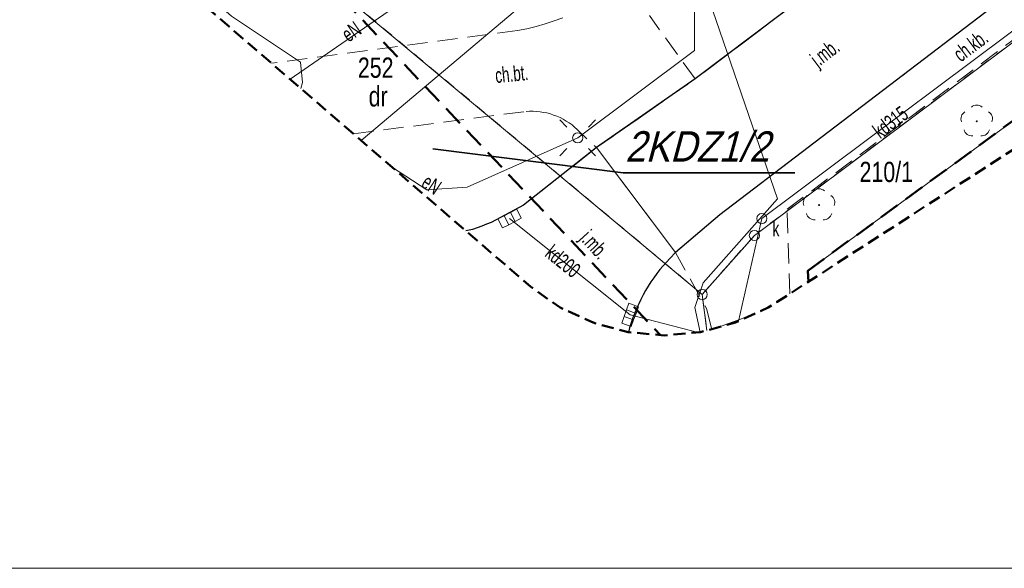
# Model space of a CAD drawing. Header units: metres. Extents: x 6546460 to 6547055, y 5576048 to 5576258.
# Tile 3 of 19: x 6546584 to 6546633, y 5576048 to 5576075. Entities that reach past the tile are written whole.
import ezdxf
from ezdxf.enums import TextEntityAlignment as Align

# ---------------------------------------------------------------- set-up
doc = ezdxf.new("R2010")
doc.units = ezdxf.units.M
doc.header["$MEASUREMENT"] = 0
for name, pattern in [('1.0_0.5', [1.5, 1, -0.5]), ('1.5_0.5', [2, 1.5, -0.5]), ('2', [0.9, 0.6, -0.3]), ('219-500', [0]), ('BKO', [1.5, 1, -0.5]), ('egug-500', [1, 0.5, -0.5])]:
    doc.linetypes.add(name, pattern=pattern)
doc.layers.get('0').update_dxf_attribs({"linetype": 'CONTINUOUS', "lineweight": 5})
for name, color, linetype in [('202-punkt graniczny', 7, 'CONTINUOUS'), ('203-punkt graniczny', 7, 'CONTINUOUS'), ('210-oznaczenie konturu użytku gruntowego', 7, 'CONTINUOUS'), ('211-numer działki ewidencyjnej', 7, 'CONTINUOUS'), ('218-kontur użytku gruntowego', 7, 'CONTINUOUS'), ('219-działka ewidencyjna', 7, 'CONTINUOUS'), ('chodnik', 7, 'CONTINUOUS'), ('chodnik-Atr17', 7, 'CONTINUOUS'), ('drzewo liściaste', 7, 'CONTINUOUS'), ('jezdnia', 7, 'CONTINUOUS'), ('jezdnia-Atr17', 7, 'CONTINUOUS'), ('komora podziemna', 7, 'CONTINUOUS'), ('kratka ściekowa', 7, 'CONTINUOUS'), ('krawężnik', 7, 'CONTINUOUS'), ('latarnia', 7, 'CONTINUOUS'), ('podpora przewodów', 7, 'CONTINUOUS'), ('przewód elektroenergetyczny podziemny', 7, 'CONTINUOUS'), ('przewód elektroenergetyczny podziemny-Atr1', 7, 'CONTINUOUS'), ('przewód kanalizacyjny', 7, 'CONTINUOUS'), ('przewód kanalizacyjny-Atr1', 7, 'CONTINUOUS'), ('przewód wodociągowy', 7, 'CONTINUOUS'), ('właz do komory lub kanału - okrągły', 7, 'CONTINUOUS'), ('właz do komory lub kanału - okrągły-Atr17', 7, 'CONTINUOUS'), ('Zakres', 7, 'CONTINUOUS')]:
    doc.layers.add(name, color=color, linetype=linetype)
doc.layers.add('mpzp', color=4, linetype='BKO', lineweight=50)
doc.styles.get("Standard").update_dxf_attribs({"font": 'Working1250', "width": 0.75})

# ---------------------------------------------------------------- blocks, each defined once
blk = doc.blocks.new('202')
at = {"color": 0, "linetype": 'Continuous', "lineweight": 0}
blk.add_circle((0, 0), 0.25, dxfattribs=at)
blk = doc.blocks.new('203')
at = {"linetype": 'Continuous', "lineweight": 0}
h = blk.add_hatch(color=0, dxfattribs=at)
edge = h.paths.add_edge_path()
edge.add_arc((0, 0), 0.045, 0, 360)
blk = doc.blocks.new('US15')
at = {"color": 0, "linetype": 'Continuous', "lineweight": 13}
blk.add_circle((0, 0), 0.25, dxfattribs=at)
blk = doc.blocks.new('US22')
at = {"color": 0, "linetype": 'Continuous', "lineweight": 13}
blk.add_circle((0, 0), 0.25, dxfattribs=at)
blk = doc.blocks.new('SM01')
at = {"color": 0, "linetype": 'Continuous', "lineweight": 13}
for p, q in [((-0.53, 0.531), (-0.883, 0.884)), ((0.531, 0.531), (0.884, 0.884)), ((-0.53, -0.53), (-0.883, -0.883)), ((0.531, -0.53), (0.884, -0.883))]:
    blk.add_line(p, q, dxfattribs=at)
blk.add_circle((0, 0), 0.25, dxfattribs=at)
blk = doc.blocks.new('US05')
at = {"color": 0, "linetype": 'Continuous', "lineweight": 13}
for p, q in [((-0.525, -0.25), (-0.525, 0.25)), ((-0.525, 0.25), (-0.175, 0.25)), ((-0.175, -0.25), (-0.175, 0.25)), ((-0.175, 0.25), (0.175, 0.25)), ((0.175, -0.25), (0.175, 0.25)), ((0.175, 0.25), (0.525, 0.25)), ((0.525, -0.25), (0.525, 0.25)), ((-0.525, -0.25), (-0.175, -0.25)), ((-0.175, -0.25), (0.175, -0.25)), ((0.175, -0.25), (0.525, -0.25))]:
    blk.add_line(p, q, dxfattribs=at)
blk = doc.blocks.new('OP021')
at = {"linetype": 'Continuous', "lineweight": 13}
h = blk.add_hatch(color=0, dxfattribs=at)
edge = h.paths.add_edge_path()
edge.add_arc((0, 0), 0.05, 0, 360)
at = {"color": 0, "linetype": 'Continuous', "lineweight": 13}
for centre, start, end in [((0, 0.4), 49.272, 130.728), ((-0.38, 0.124), 121.308, 202.548), ((0.38, 0.124), 337.452, 58.692), ((-0.235, -0.324), 193.221, 274.871), ((0.235, -0.324), 265.129, 346.779)]:
    blk.add_arc(centre, 0.4, start, end, dxfattribs=at)

msp = doc.modelspace()

# ---------------------------------------------------------------- linework, layer by layer
at = {"linetype": 'Continuous', "lineweight": 18}
msp.add_line((6546460.211, 5576047.95), (6547054.711, 5576047.95), dxfattribs=at)
at = {"layer": '218-kontur użytku gruntowego', "color": 3, "linetype": 'egug-500', "lineweight": 18, "flags": 128}
for points in [[(6546620.41, 5576064.4), (6546657.62, 5576092.19)], [(6546657.62, 5576092.19), (6546620.41, 5576064.4)], [(6546598.97, 5576077.21), (6546617.83, 5576061.48)], [(6546617.83, 5576061.48), (6546598.97, 5576077.21)], [(6546617.83, 5576061.48), (6546620.41, 5576064.4)], [(6546620.41, 5576064.4), (6546617.83, 5576061.48)]]:
    msp.add_lwpolyline(points, dxfattribs=at)
at = {"layer": '218-kontur użytku gruntowego', "color": 3, "linetype": 'egug-500', "lineweight": 18}
for points in [[(6546617.83, 5576061.48), (6546618.059, 5576059.707)], [(6546618.059, 5576059.707), (6546617.83, 5576061.48)]]:
    msp.add_lwpolyline(points, dxfattribs=at)
at = {"layer": '219-działka ewidencyjna', "color": 7, "linetype": '219-500', "lineweight": 18, "flags": 128}
for points in [[(6546623.05, 5576062.65), (6546666.86, 5576094.64)], [(6546657.62, 5576092.19), (6546620.41, 5576064.4)], [(6546598.97, 5576077.21), (6546617.83, 5576061.48)], [(6546620.41, 5576064.4), (6546617.83, 5576061.48)]]:
    msp.add_lwpolyline(points, dxfattribs=at)
at = {"layer": '219-działka ewidencyjna', "color": 7, "linetype": '219-500', "lineweight": 18}
for points in [[(6546623.05, 5576062.65), (6546623.08, 5576062.109)], [(6546617.83, 5576061.48), (6546618.059, 5576059.707)]]:
    msp.add_lwpolyline(points, dxfattribs=at)
at = {"layer": 'chodnik', "color": 7, "linetype": '1.0_0.5', "lineweight": 18}
for points in [[(6546622.167, 5576061.52), (6546622.03, 5576065.69), (6546637.42, 5576077.21), (6546651.96, 5576088.34), (6546654.86, 5576090.92), (6546656.53, 5576092.73), (6546657.62, 5576094.37), (6546658.26, 5576095.67), (6546656.75, 5576097.2), (6546655.7, 5576095.04), (6546654.57, 5576093.41), (6546653.4, 5576092.19), (6546650.9, 5576089.98), (6546636.18, 5576078.74), (6546618.7, 5576065.42), (6546617.41, 5576064.33), (6546616.5, 5576063.56), (6546618.7, 5576065.42), (6546617.41, 5576064.33), (6546616.5, 5576063.56), (6546618.04, 5576060.78), (6546618.301, 5576059.772)], [(6546610.94, 5576075.16), (6546610.5, 5576075), (6546610.06, 5576074.85), (6546609.61, 5576074.73), (6546609.16, 5576074.61), (6546608.7, 5576074.52), (6546596.524, 5576072.912)], [(6546600.575, 5576069.42), (6546609.12, 5576070.53), (6546609.29, 5576070.54), (6546609.47, 5576070.54), (6546609.64, 5576070.53), (6546609.81, 5576070.51), (6546609.98, 5576070.48), (6546610.15, 5576070.45), (6546610.32, 5576070.4), (6546610.48, 5576070.35), (6546610.64, 5576070.29), (6546610.8, 5576070.22), (6546610.95, 5576070.14), (6546611.1, 5576070.05), (6546611.25, 5576069.96), (6546611.39, 5576069.86), (6546612.6, 5576068.74), (6546617.48, 5576072.13), (6546615.22, 5576075.26)]]:
    msp.add_lwpolyline(points, dxfattribs=at)
at = {"layer": 'jezdnia', "color": 7, "linetype": '1.5_0.5', "lineweight": 18}
for points in [[(6546632.85, 5576084.21), (6546632.76, 5576084.03), (6546632.65, 5576083.85), (6546631.89, 5576082.99), (6546617.48, 5576072.13), (6546612.6, 5576068.74), (6546616.5, 5576063.56), (6546617.41, 5576064.33), (6546618.7, 5576065.42), (6546636.18, 5576078.74)], [(6546614.181, 5576059.618), (6546614.24, 5576059.83), (6546614.32, 5576060.08), (6546614.4, 5576060.32), (6546614.49, 5576060.56), (6546614.58, 5576060.79), (6546614.69, 5576061.02), (6546614.79, 5576061.24), (6546614.91, 5576061.46), (6546615.03, 5576061.68), (6546615.16, 5576061.89), (6546615.29, 5576062.1), (6546615.44, 5576062.31), (6546615.58, 5576062.51), (6546615.74, 5576062.71), (6546615.9, 5576062.9), (6546616.06, 5576063.08), (6546616.23, 5576063.26), (6546616.5, 5576063.56), (6546612.6, 5576068.74), (6546608.99, 5576065.9), (6546607.39, 5576065.04), (6546607.16, 5576064.95), (6546606.93, 5576064.86), (6546606.7, 5576064.77), (6546606.46, 5576064.69), (6546606.137, 5576064.625)]]:
    msp.add_lwpolyline(points, dxfattribs=at)
at = {"layer": 'komora podziemna', "color": 7, "linetype": 'Continuous', "lineweight": 18}
msp.add_lwpolyline([(6546618.581, 5576059.849), (6546620.14, 5576060.41), (6546620.144, 5576060.4)], dxfattribs=at)
at = {"layer": 'krawężnik', "color": 7, "linetype": 'Continuous', "lineweight": 25}
for points in [[(6546632.85, 5576084.21), (6546632.76, 5576084.03), (6546632.65, 5576083.85), (6546631.89, 5576082.99), (6546617.48, 5576072.13), (6546612.6, 5576068.74), (6546608.99, 5576065.9), (6546607.39, 5576065.04), (6546607.16, 5576064.95), (6546606.93, 5576064.86), (6546606.7, 5576064.77), (6546606.46, 5576064.69), (6546606.137, 5576064.625)], [(6546636.18, 5576078.74), (6546618.7, 5576065.42), (6546616.5, 5576063.56), (6546616.23, 5576063.26), (6546616.06, 5576063.08), (6546615.9, 5576062.9), (6546615.74, 5576062.71), (6546615.58, 5576062.51), (6546615.44, 5576062.31), (6546615.29, 5576062.1), (6546615.16, 5576061.89), (6546615.03, 5576061.68), (6546614.91, 5576061.46), (6546614.79, 5576061.24), (6546614.69, 5576061.02), (6546614.58, 5576060.79), (6546614.49, 5576060.56), (6546614.4, 5576060.32), (6546614.32, 5576060.08), (6546614.24, 5576059.83), (6546614.181, 5576059.618)]]:
    msp.add_lwpolyline(points, dxfattribs=at)
at = {"layer": 'mpzp', "linetype": 'Continuous', "lineweight": 35}
for q in [(6546604.505, 5576068.677), (6546622.405, 5576067.49)]:
    msp.add_line((6546613.926, 5576067.49), q, dxfattribs=at)
at = {"layer": 'mpzp', "linetype": 'BKO', "lineweight": 50}
for points in [[(6546623.08, 5576062.109), (6546623.05, 5576062.65), (6546666.86, 5576094.64), (6546666.98, 5576113.55), (6546665.161, 5576120.244)], [(6546548.931, 5576116.876), (6546561.35, 5576103.17), (6546598.97, 5576077.21), (6546615.766, 5576059.476)]]:
    msp.add_lwpolyline(points, dxfattribs=at)
at = {"layer": 'przewód elektroenergetyczny podziemny', "color": 1, "linetype": 'Continuous', "lineweight": 18}
for points in [[(6546597.448, 5576072.115), (6546606.45, 5576078.35), (6546610.12, 5576079.84), (6546611.62, 5576083.58), (6546608.76, 5576094.45), (6546606.92, 5576100.75), (6546605.81, 5576100.66)], [(6546608.49, 5576097.49), (6546610.49, 5576098.37), (6546621.55, 5576066.2), (6546617.87, 5576062.06), (6546617.46, 5576060.84), (6546617.725, 5576059.619)], [(6546602.458, 5576067.797), (6546604.21, 5576066.65), (6546606.2, 5576066.78), (6546611.67, 5576069.22), (6546617.44, 5576073.53), (6546617.45, 5576077.55)]]:
    msp.add_lwpolyline(points, dxfattribs=at)
at = {"layer": 'przewód kanalizacyjny', "color": 34, "linetype": 'Continuous', "lineweight": 18}
for points in [[(6546632.39, 5576095.55), (6546600.96, 5576069.088)], [(6546644.27, 5576083.17), (6546636.4, 5576076.92), (6546620.78, 5576065.23), (6546619.619, 5576060.158)], [(6546617.628, 5576059.61), (6546614.26, 5576060.47), (6546608.3, 5576065.23)]]:
    msp.add_lwpolyline(points, dxfattribs=at)
at = {"layer": 'przewód wodociągowy', "color": 5, "linetype": 'Continuous', "lineweight": 18}
msp.add_lwpolyline([(6546548.817, 5576117.842), (6546552.86, 5576112.86), (6546569, 5576097.6), (6546594.54, 5576075.24), (6546597.95, 5576072.96), (6546598.06, 5576071.96), (6546597.978, 5576071.659)], dxfattribs=at)
at = {"layer": 'Zakres', "color": 40, "linetype": '2', "lineweight": 50, "flags": 128}
msp.add_lwpolyline([(6546911.95, 5576210.76), (6546911.79, 5576210.74), (6546877.41, 5576209.15), (6546876.1, 5576209.01), (6546874.37, 5576208.54), (6546874.1, 5576208.44), (6546817.07, 5576185.89), (6546815.71, 5576185.23), (6546814.24, 5576184.2), (6546812.97, 5576182.93), (6546811.94, 5576181.46), (6546811.51, 5576180.65), (6546808.53, 5576174.25), (6546808.38, 5576174.18), (6546736.77, 5576152.25), (6546736.26, 5576152.08), (6546735.57, 5576151.8), (6546634.83, 5576106.65), (6546620.86, 5576132.09), (6546620.75, 5576132.28), (6546619.72, 5576133.75), (6546618.45, 5576135.02), (6546616.98, 5576136.05), (6546615.35, 5576136.81), (6546613.62, 5576137.28), (6546611.83, 5576137.43), (6546611.37, 5576137.42), (6546565.96, 5576135.39), (6546564.64, 5576135.24), (6546562.9, 5576134.78), (6546561.28, 5576134.02), (6546559.76, 5576132.95), (6546552.37, 5576126.67), (6546551.14, 5576125.44), (6546550.11, 5576123.97), (6546549.35, 5576122.34), (6546548.89, 5576120.61), (6546548.73, 5576118.82), (6546548.89, 5576117.03), (6546549.35, 5576115.3), (6546550.11, 5576113.67), (6546551.14, 5576112.2), (6546552.31, 5576111.02), (6546609.23, 5576061.96), (6546609.33, 5576061.87), (6546610.8, 5576060.84), (6546612.43, 5576060.09), (6546614.16, 5576059.62), (6546615.95, 5576059.46), (6546617.74, 5576059.62), (6546619.47, 5576060.09), (6546621.1, 5576060.84), (6546621.53, 5576061.11), (6546667.52, 5576090.76), (6546667.93, 5576090.95), (6546793.15, 5576125.15), (6546793.32, 5576125.2), (6546793.42, 5576125.22), (6546848.17, 5576141.79), (6546848.71, 5576141.97), (6546849.33, 5576142.21), (6546992.38, 5576205.01), (6546993.39, 5576205.52), (6546994.87, 5576206.55), (6546996.14, 5576207.82), (6546997.16, 5576209.29), (6546997.92, 5576210.92), (6546998.39, 5576212.65), (6546998.54, 5576214.44), (6546998.39, 5576216.23), (6546998.13, 5576217.33), (6546993.61, 5576232.86), (6546993.4, 5576233.5), (6546992.64, 5576235.12), (6546991.61, 5576236.59), (6546990.34, 5576237.86), (6546988.87, 5576238.89), (6546987.24, 5576239.65), (6546985.51, 5576240.12), (6546983.72, 5576240.27), (6546981.93, 5576240.12), (6546980.2, 5576239.65), (6546979.69, 5576239.45), (6546912.28, 5576210.85)], close=True, dxfattribs=at)
at = {"layer": 'Zakres', "color": 7, "linetype": '2', "lineweight": 25, "flags": 128}
msp.add_lwpolyline([(6546911.95, 5576210.76), (6546911.79, 5576210.74), (6546877.41, 5576209.15), (6546876.1, 5576209.01), (6546874.37, 5576208.54), (6546874.1, 5576208.44), (6546817.07, 5576185.89), (6546815.71, 5576185.23), (6546814.24, 5576184.2), (6546812.97, 5576182.93), (6546811.94, 5576181.46), (6546811.51, 5576180.65), (6546808.53, 5576174.25), (6546808.38, 5576174.18), (6546736.77, 5576152.25), (6546736.26, 5576152.08), (6546735.57, 5576151.8), (6546634.83, 5576106.65), (6546620.86, 5576132.09), (6546620.75, 5576132.28), (6546619.72, 5576133.75), (6546618.45, 5576135.02), (6546616.98, 5576136.05), (6546615.35, 5576136.81), (6546613.62, 5576137.28), (6546611.83, 5576137.43), (6546611.37, 5576137.42), (6546565.96, 5576135.39), (6546564.64, 5576135.24), (6546562.9, 5576134.78), (6546561.28, 5576134.02), (6546559.76, 5576132.95), (6546552.37, 5576126.67), (6546551.14, 5576125.44), (6546550.11, 5576123.97), (6546549.35, 5576122.34), (6546548.89, 5576120.61), (6546548.73, 5576118.82), (6546548.89, 5576117.03), (6546549.35, 5576115.3), (6546550.11, 5576113.67), (6546551.14, 5576112.2), (6546552.31, 5576111.02), (6546609.23, 5576061.96), (6546609.33, 5576061.87), (6546610.8, 5576060.84), (6546612.43, 5576060.09), (6546614.16, 5576059.62), (6546615.95, 5576059.46), (6546617.74, 5576059.62), (6546619.47, 5576060.09), (6546621.1, 5576060.84), (6546621.53, 5576061.11), (6546667.52, 5576090.76), (6546667.93, 5576090.95), (6546793.15, 5576125.15), (6546793.32, 5576125.2), (6546793.42, 5576125.22), (6546848.17, 5576141.79), (6546848.71, 5576141.97), (6546849.33, 5576142.21), (6546992.38, 5576205.01), (6546993.39, 5576205.52), (6546994.87, 5576206.55), (6546996.14, 5576207.82), (6546997.16, 5576209.29), (6546997.92, 5576210.92), (6546998.39, 5576212.65), (6546998.54, 5576214.44), (6546998.39, 5576216.23), (6546998.13, 5576217.33), (6546993.61, 5576232.86), (6546993.4, 5576233.5), (6546992.64, 5576235.12), (6546991.61, 5576236.59), (6546990.34, 5576237.86), (6546988.87, 5576238.89), (6546987.24, 5576239.65), (6546985.51, 5576240.12), (6546983.72, 5576240.27), (6546981.93, 5576240.12), (6546980.2, 5576239.65), (6546979.69, 5576239.45), (6546912.28, 5576210.85)], close=True, dxfattribs=at)

# ---------------------------------------------------------------- block references
at = {"layer": '202-punkt graniczny', "color": 7, "linetype": 'Continuous', "lineweight": 18}
for p in [(6546620.41, 5576064.4), (6546617.83, 5576061.48)]:
    msp.add_blockref('202', p, dxfattribs=at)
at = {"layer": '203-punkt graniczny', "color": 7, "linetype": 'Continuous', "lineweight": 18}
msp.add_blockref('203', (6546623.05, 5576062.65), dxfattribs=at)
at = {"layer": 'drzewo liściaste', "color": 94, "linetype": 'Continuous', "lineweight": 18}
for p in [(6546631.41, 5576070.04), (6546623.61, 5576065.9)]:
    msp.add_blockref('OP021', p, dxfattribs=at)
at = {"layer": 'kratka ściekowa', "color": 34, "linetype": 'Continuous', "lineweight": 18}
for p, rotation in [((6546608.3, 5576065.23), 27.193), ((6546614.26, 5576060.47), 69.937)]:
    msp.add_blockref('US05', p, dxfattribs=dict(at, rotation=rotation))
at = {"layer": 'latarnia', "color": 7, "linetype": 'Continuous', "lineweight": 18}
msp.add_blockref('SM01', (6546611.67, 5576069.22), dxfattribs=at)
at = {"layer": 'podpora przewodów', "color": 7, "linetype": 'Continuous', "lineweight": 18}
msp.add_blockref('US15', (6546611.67, 5576069.22), dxfattribs=at)
at = {"layer": 'właz do komory lub kanału - okrągły', "color": 7, "linetype": 'Continuous', "lineweight": 18}
msp.add_blockref('US22', (6546620.78, 5576065.23), dxfattribs=at)

# ---------------------------------------------------------------- texts
at = {"layer": '210-oznaczenie konturu użytku gruntowego', "color": 3, "linetype": 'Continuous', "lineweight": 18, "width": 0.79}
msp.add_text('dr', height=1, dxfattribs=at).set_placement((6546601.329, 5576070.772))
at = {"layer": '211-numer działki ewidencyjnej', "color": 7, "linetype": 'Continuous', "lineweight": 18, "width": 0.79}
msp.add_text('252', height=1, dxfattribs=at).set_placement((6546600.796, 5576073.19), align=Align.TOP_LEFT)
msp.add_text('210/1', height=1, dxfattribs=at).set_placement((6546625.614, 5576067.038))
at = {"layer": 'chodnik-Atr17', "color": 7, "width": 0.667}
for s, rotation, p in [('ch.kb.', 36.817, (6546630.62, 5576072.94)), ('ch.bt.', 5.6048, (6546607.625, 5576071.924))]:
    msp.add_text(s, height=0.75, rotation=rotation, dxfattribs=at).set_placement(p)
at = {"layer": 'jezdnia-Atr17', "color": 7, "width": 0.667}
for rotation, p in [(37.308, (6546623.547, 5576072.681)), (-47.956, (6546611.738, 5576064.232))]:
    msp.add_text('j.mb.', height=0.75, rotation=rotation, dxfattribs=at).set_placement(p)
at = {"layer": 'mpzp', "color": 4, "linetype": 'Continuous', "lineweight": 35, "oblique": 15, "width": 0.9}
msp.add_text('2KDZ1/2', height=1.5, rotation=359.9262, dxfattribs=at).set_placement((6546614.024, 5576069.551), align=Align.TOP_LEFT)
at = {"layer": 'przewód elektroenergetyczny podziemny-Atr1', "color": 1, "width": 0.667}
msp.add_text('eN', height=0.75, rotation=34.708, dxfattribs=at).set_placement((6546600.121, 5576074.231), align=Align.MIDDLE_LEFT)
msp.add_text('eN', height=0.75, rotation=-33.209, dxfattribs=at).set_placement((6546603.878, 5576066.838))
at = {"layer": 'przewód kanalizacyjny-Atr1', "color": 34, "width": 0.667}
for s, rotation, p in [('kd315', 36.811, (6546626.41, 5576069.45)), ('kd200', -38.613, (6546610.23, 5576063.69))]:
    msp.add_text(s, height=0.75, rotation=rotation, dxfattribs=at).set_placement(p, align=Align.MIDDLE_LEFT)
at = {"layer": 'właz do komory lub kanału - okrągły-Atr17', "color": 7, "width": 0.667}
msp.add_text('k', height=0.75, dxfattribs=at).set_placement((6546621.31, 5576064.36))

doc.saveas('drawing.dxf')
